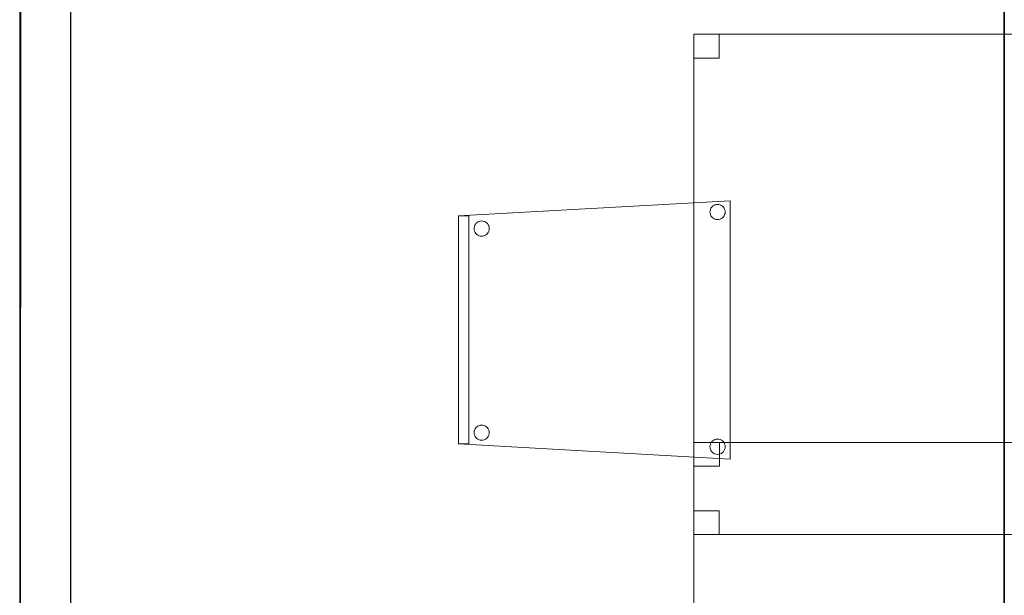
# Model space of a CAD drawing. Header units: metres. Extents: x 391.1 to 430.4, y 12.7 to 29.8.
# Tile 16 of 104: x 398.8 to 400.8, y 16.4 to 17.5. Entities that reach past the tile are written whole.
import ezdxf

# ---------------------------------------------------------------- set-up
doc = ezdxf.new("R2010")
doc.units = ezdxf.units.M
doc.layers.add('01_SUELOS', color=7, linetype='Continuous', lineweight=25, true_color=0x007f00)
for name, color, linetype, lineweight in [('02_MOBILIARIO', 7, 'Continuous', 18), ('A-DETL-____-MBND', 7, 'Continuous', 18), ('A-WALL-____-MCUT', 7, 'Continuous', 25), ('A-WALL-____-OTLN', 7, 'Continuous', 25), ('S-BEAM-____-OTLN', 7, 'Continuous', 18)]:
    doc.layers.add(name, color=color, linetype=linetype, lineweight=lineweight)

# ---------------------------------------------------------------- blocks, each defined once
blk = doc.blocks.new('Family - Jàssera PS-2-153495-02_SAN_P0')
at = {"layer": 'A-DETL-____-MBND', "color": 253, "true_color": 0xaaaaaa}
for p, q in [((0, 14.0491), (0, 0)), ((0, 0), (0, 14.0491))]:
    blk.add_line(p, q, dxfattribs=at)
blk = doc.blocks.new('Family - Forjat PS-1-153576-02_SAN_P0')
at = {"layer": '01_SUELOS', "color": 9, "true_color": 0xaad4aa}
for p, q in [((9.3567, 0), (9.3567, 14.0532)), ((9.3567, 14.0532), (9.3567, 0))]:
    blk.add_line(p, q, dxfattribs=at)
blk = doc.blocks.new('Family - Taula 80X70_PB-155393-02_SAN_P0')
at = {"layer": 'A-DETL-____-MBND', "color": 253, "true_color": 0xaaaaaa}
for p, q in [((0, 0), (0, 0.98)), ((0, 0.98), (0.7001, 0.98)), ((0.7001, 0.98), (0, 0.98)), ((0, 0.98), (0, 0)), ((0, 0.9336), (0, 0.98)), ((0, 0.98), (0.05, 0.98)), ((0.05, 0.98), (0, 0.98)), ((0, 0.98), (0, 0.9336)), ((0.05, 0.98), (0.05, 0.9336)), ((0.05, 0.9336), (0.05, 0.98)), ((0.6501, 0.9336), (0.6501, 0.98)), ((0.6501, 0.98), (0.7001, 0.98)), ((0.7001, 0.98), (0.6501, 0.98)), ((0.6501, 0.98), (0.6501, 0.9336)), ((0.7001, 0.98), (0.7001, 0)), ((0.7001, 0), (0.7001, 0.98)), ((0.7001, 0.98), (0.7001, 0.9336)), ((0.7001, 0.9336), (0.7001, 0.98)), ((0.05, 0.9336), (0, 0.9336)), ((0, 0.9336), (0.05, 0.9336)), ((0.7001, 0.9336), (0.6501, 0.9336)), ((0.6501, 0.9336), (0.7001, 0.9336)), ((0, 0), (0, 0.0464)), ((0, 0.0464), (0.05, 0.0464)), ((0.05, 0.0464), (0, 0.0464)), ((0, 0.0464), (0, 0)), ((0.05, 0.0464), (0.05, 0)), ((0.05, 0), (0.05, 0.0464)), ((0.6501, 0), (0.6501, 0.0464)), ((0.6501, 0.0464), (0.7001, 0.0464)), ((0.7001, 0.0464), (0.6501, 0.0464)), ((0.6501, 0.0464), (0.6501, 0)), ((0.7001, 0.0464), (0.7001, 0)), ((0.7001, 0), (0.7001, 0.0464)), ((0.7001, 0), (0, 0)), ((0.05, 0), (0, 0)), ((0, 0), (0.05, 0)), ((0.7001, 0), (0.6501, 0)), ((0.6501, 0), (0.7001, 0)), ((0, 0), (0.7001, 0))]:
    blk.add_line(p, q, dxfattribs=at)
blk = doc.blocks.new('Family - Cadira confident_PB-155399-02_SAN_P0')
at = {"layer": 'A-DETL-____-MBND', "color": 253, "true_color": 0xaaaaaa}
for p, q in [((0, 0.4765), (0.5326, 0.5065)), ((0.5326, 0.5065), (0, 0.4765)), ((0.5326, 0.5065), (0.5326, 0)), ((0.5326, 0), (0.5326, 0.5065)), ((0.4926, 0.4842), (0.4928, 0.4868)), ((0.4928, 0.4868), (0.4926, 0.4842)), ((0.4928, 0.4816), (0.4926, 0.4842)), ((0.4926, 0.4842), (0.4928, 0.4816)), ((0.4928, 0.4868), (0.4935, 0.4893)), ((0.4935, 0.4893), (0.4928, 0.4868)), ((0.4935, 0.4893), (0.4946, 0.4917)), ((0.4946, 0.4917), (0.4935, 0.4893)), ((0.4946, 0.4917), (0.4961, 0.4938)), ((0.4961, 0.4938), (0.4946, 0.4917)), ((0.4961, 0.4938), (0.4979, 0.4957)), ((0.4979, 0.4957), (0.4961, 0.4938)), ((0.4979, 0.4957), (0.5, 0.4972)), ((0.5, 0.4972), (0.4979, 0.4957)), ((0.5, 0.4972), (0.5024, 0.4983)), ((0.5024, 0.4983), (0.5, 0.4972)), ((0.5024, 0.4983), (0.5049, 0.4989)), ((0.5049, 0.4989), (0.5024, 0.4983)), ((0.5049, 0.4989), (0.5075, 0.4992)), ((0.5075, 0.4992), (0.5049, 0.4989)), ((0.5075, 0.4992), (0.5101, 0.4989)), ((0.5101, 0.4989), (0.5075, 0.4992)), ((0.5101, 0.4989), (0.5126, 0.4983)), ((0.5126, 0.4983), (0.5101, 0.4989)), ((0.5126, 0.4983), (0.515, 0.4972)), ((0.515, 0.4972), (0.5126, 0.4983)), ((0.515, 0.4972), (0.5171, 0.4957)), ((0.5171, 0.4957), (0.515, 0.4972)), ((0.5171, 0.4957), (0.519, 0.4938)), ((0.519, 0.4938), (0.5171, 0.4957)), ((0.519, 0.4938), (0.5204, 0.4917)), ((0.5204, 0.4917), (0.519, 0.4938)), ((0.5204, 0.4917), (0.5215, 0.4893)), ((0.5215, 0.4893), (0.5204, 0.4917)), ((0.5215, 0.4893), (0.5222, 0.4868)), ((0.5222, 0.4868), (0.5215, 0.4893)), ((0.5222, 0.4868), (0.5224, 0.4842)), ((0.5224, 0.4842), (0.5222, 0.4868)), ((0.5224, 0.4842), (0.5222, 0.4816)), ((0.5222, 0.4816), (0.5224, 0.4842)), ((0, 0.4765), (0.02, 0.4765)), ((0, 0.03), (0, 0.4765)), ((0.02, 0.4765), (0, 0.4765)), ((0, 0.4765), (0, 0.03)), ((0, 0.03), (0, 0.4765)), ((0, 0.4765), (0, 0.03)), ((0.02, 0.4765), (0.02, 0.03)), ((0.02, 0.03), (0.02, 0.4765)), ((0.0337, 0.4615), (0.0355, 0.4633)), ((0.0355, 0.4633), (0.0337, 0.4615)), ((0.0355, 0.4633), (0.0376, 0.4648)), ((0.0376, 0.4648), (0.0355, 0.4633)), ((0.0376, 0.4648), (0.04, 0.4659)), ((0.04, 0.4659), (0.0376, 0.4648)), ((0.04, 0.4659), (0.0425, 0.4666)), ((0.0425, 0.4666), (0.04, 0.4659)), ((0.0425, 0.4666), (0.0451, 0.4668)), ((0.0451, 0.4668), (0.0425, 0.4666)), ((0.0451, 0.4668), (0.0477, 0.4666)), ((0.0477, 0.4666), (0.0451, 0.4668)), ((0.0477, 0.4666), (0.0502, 0.4659)), ((0.0502, 0.4659), (0.0477, 0.4666)), ((0.0502, 0.4659), (0.0526, 0.4648)), ((0.0526, 0.4648), (0.0502, 0.4659)), ((0.0526, 0.4648), (0.0547, 0.4633)), ((0.0547, 0.4633), (0.0526, 0.4648)), ((0.0547, 0.4633), (0.0565, 0.4615)), ((0.0565, 0.4615), (0.0547, 0.4633)), ((0.4935, 0.4791), (0.4928, 0.4816)), ((0.4928, 0.4816), (0.4935, 0.4791)), ((0.4946, 0.4768), (0.4935, 0.4791)), ((0.4935, 0.4791), (0.4946, 0.4768)), ((0.4961, 0.4746), (0.4946, 0.4768)), ((0.4946, 0.4768), (0.4961, 0.4746)), ((0.4979, 0.4728), (0.4961, 0.4746)), ((0.4961, 0.4746), (0.4979, 0.4728)), ((0.5, 0.4713), (0.4979, 0.4728)), ((0.4979, 0.4728), (0.5, 0.4713)), ((0.5024, 0.4702), (0.5, 0.4713)), ((0.5, 0.4713), (0.5024, 0.4702)), ((0.5049, 0.4695), (0.5024, 0.4702)), ((0.5024, 0.4702), (0.5049, 0.4695)), ((0.5075, 0.4693), (0.5049, 0.4695)), ((0.5049, 0.4695), (0.5075, 0.4693)), ((0.5101, 0.4695), (0.5075, 0.4693)), ((0.5075, 0.4693), (0.5101, 0.4695)), ((0.5126, 0.4702), (0.5101, 0.4695)), ((0.5101, 0.4695), (0.5126, 0.4702)), ((0.515, 0.4713), (0.5126, 0.4702)), ((0.5126, 0.4702), (0.515, 0.4713)), ((0.5171, 0.4728), (0.515, 0.4713)), ((0.515, 0.4713), (0.5171, 0.4728)), ((0.519, 0.4746), (0.5171, 0.4728)), ((0.5171, 0.4728), (0.519, 0.4746)), ((0.5204, 0.4768), (0.519, 0.4746)), ((0.519, 0.4746), (0.5204, 0.4768)), ((0.5215, 0.4791), (0.5204, 0.4768)), ((0.5204, 0.4768), (0.5215, 0.4791)), ((0.5222, 0.4816), (0.5215, 0.4791)), ((0.5215, 0.4791), (0.5222, 0.4816)), ((0.0302, 0.4519), (0.0304, 0.4545)), ((0.0304, 0.4545), (0.0302, 0.4519)), ((0.0304, 0.4493), (0.0302, 0.4519)), ((0.0302, 0.4519), (0.0304, 0.4493)), ((0.0304, 0.4545), (0.0311, 0.457)), ((0.0311, 0.457), (0.0304, 0.4545)), ((0.0311, 0.4468), (0.0304, 0.4493)), ((0.0304, 0.4493), (0.0311, 0.4468)), ((0.0311, 0.457), (0.0322, 0.4593)), ((0.0322, 0.4593), (0.0311, 0.457)), ((0.0322, 0.4444), (0.0311, 0.4468)), ((0.0311, 0.4468), (0.0322, 0.4444)), ((0.0322, 0.4593), (0.0337, 0.4615)), ((0.0337, 0.4615), (0.0322, 0.4593)), ((0.0337, 0.4423), (0.0322, 0.4444)), ((0.0322, 0.4444), (0.0337, 0.4423)), ((0.0565, 0.4615), (0.058, 0.4593)), ((0.058, 0.4593), (0.0565, 0.4615)), ((0.058, 0.4444), (0.0565, 0.4423)), ((0.0565, 0.4423), (0.058, 0.4444)), ((0.058, 0.4593), (0.0591, 0.457)), ((0.0591, 0.457), (0.058, 0.4593)), ((0.0591, 0.4468), (0.058, 0.4444)), ((0.058, 0.4444), (0.0591, 0.4468)), ((0.0591, 0.457), (0.0598, 0.4545)), ((0.0598, 0.4545), (0.0591, 0.457)), ((0.0598, 0.4493), (0.0591, 0.4468)), ((0.0591, 0.4468), (0.0598, 0.4493)), ((0.0598, 0.4545), (0.06, 0.4519)), ((0.06, 0.4519), (0.0598, 0.4545)), ((0.06, 0.4519), (0.0598, 0.4493)), ((0.0598, 0.4493), (0.06, 0.4519)), ((0.0355, 0.4404), (0.0337, 0.4423)), ((0.0337, 0.4423), (0.0355, 0.4404)), ((0.0376, 0.4389), (0.0355, 0.4404)), ((0.0355, 0.4404), (0.0376, 0.4389)), ((0.04, 0.4378), (0.0376, 0.4389)), ((0.0376, 0.4389), (0.04, 0.4378)), ((0.0425, 0.4372), (0.04, 0.4378)), ((0.04, 0.4378), (0.0425, 0.4372)), ((0.0451, 0.4369), (0.0425, 0.4372)), ((0.0425, 0.4372), (0.0451, 0.4369)), ((0.0477, 0.4372), (0.0451, 0.4369)), ((0.0451, 0.4369), (0.0477, 0.4372)), ((0.0502, 0.4378), (0.0477, 0.4372)), ((0.0477, 0.4372), (0.0502, 0.4378)), ((0.0526, 0.4389), (0.0502, 0.4378)), ((0.0502, 0.4378), (0.0526, 0.4389)), ((0.0547, 0.4404), (0.0526, 0.4389)), ((0.0526, 0.4389), (0.0547, 0.4404)), ((0.0565, 0.4423), (0.0547, 0.4404)), ((0.0547, 0.4404), (0.0565, 0.4423)), ((0.0311, 0.057), (0.0322, 0.0593)), ((0.0322, 0.0593), (0.0311, 0.057)), ((0.0322, 0.0593), (0.0337, 0.0615)), ((0.0337, 0.0615), (0.0322, 0.0593)), ((0.0337, 0.0615), (0.0355, 0.0633)), ((0.0355, 0.0633), (0.0337, 0.0615)), ((0.0355, 0.0633), (0.0376, 0.0648)), ((0.0376, 0.0648), (0.0355, 0.0633)), ((0.0376, 0.0648), (0.04, 0.0659)), ((0.04, 0.0659), (0.0376, 0.0648)), ((0.04, 0.0659), (0.0425, 0.0666)), ((0.0425, 0.0666), (0.04, 0.0659)), ((0.0425, 0.0666), (0.0451, 0.0668)), ((0.0451, 0.0668), (0.0425, 0.0666)), ((0.0451, 0.0668), (0.0477, 0.0666)), ((0.0477, 0.0666), (0.0451, 0.0668)), ((0.0477, 0.0666), (0.0502, 0.0659)), ((0.0502, 0.0659), (0.0477, 0.0666)), ((0.0502, 0.0659), (0.0526, 0.0648)), ((0.0526, 0.0648), (0.0502, 0.0659)), ((0.0526, 0.0648), (0.0547, 0.0633)), ((0.0547, 0.0633), (0.0526, 0.0648)), ((0.0547, 0.0633), (0.0565, 0.0615)), ((0.0565, 0.0615), (0.0547, 0.0633)), ((0.0565, 0.0615), (0.058, 0.0593)), ((0.058, 0.0593), (0.0565, 0.0615)), ((0.058, 0.0593), (0.0591, 0.057)), ((0.0591, 0.057), (0.058, 0.0593)), ((0.0302, 0.0519), (0.0304, 0.0545)), ((0.0304, 0.0545), (0.0302, 0.0519)), ((0.0304, 0.0493), (0.0302, 0.0519)), ((0.0302, 0.0519), (0.0304, 0.0493)), ((0.0304, 0.0545), (0.0311, 0.057)), ((0.0311, 0.057), (0.0304, 0.0545)), ((0.0311, 0.0468), (0.0304, 0.0493)), ((0.0304, 0.0493), (0.0311, 0.0468)), ((0.0322, 0.0444), (0.0311, 0.0468)), ((0.0311, 0.0468), (0.0322, 0.0444)), ((0.0337, 0.0423), (0.0322, 0.0444)), ((0.0322, 0.0444), (0.0337, 0.0423)), ((0.0355, 0.0404), (0.0337, 0.0423)), ((0.0337, 0.0423), (0.0355, 0.0404)), ((0.0376, 0.0389), (0.0355, 0.0404)), ((0.0355, 0.0404), (0.0376, 0.0389)), ((0.04, 0.0378), (0.0376, 0.0389)), ((0.0376, 0.0389), (0.04, 0.0378)), ((0.0526, 0.0389), (0.0502, 0.0378)), ((0.0502, 0.0378), (0.0526, 0.0389)), ((0.0547, 0.0404), (0.0526, 0.0389)), ((0.0526, 0.0389), (0.0547, 0.0404)), ((0.0565, 0.0423), (0.0547, 0.0404)), ((0.0547, 0.0404), (0.0565, 0.0423)), ((0.058, 0.0444), (0.0565, 0.0423)), ((0.0565, 0.0423), (0.058, 0.0444)), ((0.0591, 0.0468), (0.058, 0.0444)), ((0.058, 0.0444), (0.0591, 0.0468)), ((0.0591, 0.057), (0.0598, 0.0545)), ((0.0598, 0.0545), (0.0591, 0.057)), ((0.0598, 0.0493), (0.0591, 0.0468)), ((0.0591, 0.0468), (0.0598, 0.0493)), ((0.0598, 0.0545), (0.06, 0.0519)), ((0.06, 0.0519), (0.0598, 0.0545)), ((0.06, 0.0519), (0.0598, 0.0493)), ((0.0598, 0.0493), (0.06, 0.0519)), ((0.5024, 0.0383), (0.5049, 0.0389)), ((0.5049, 0.0389), (0.5024, 0.0383)), ((0.5049, 0.0389), (0.5075, 0.0392)), ((0.5075, 0.0392), (0.5049, 0.0389)), ((0.5075, 0.0392), (0.5101, 0.0389)), ((0.5101, 0.0389), (0.5075, 0.0392)), ((0.5101, 0.0389), (0.5126, 0.0383)), ((0.5126, 0.0383), (0.5101, 0.0389)), ((0.02, 0.03), (0, 0.03)), ((0, 0.03), (0.02, 0.03)), ((0.5326, 0), (0, 0.03)), ((0, 0.03), (0.5326, 0)), ((0.0425, 0.0372), (0.04, 0.0378)), ((0.04, 0.0378), (0.0425, 0.0372)), ((0.0451, 0.0369), (0.0425, 0.0372)), ((0.0425, 0.0372), (0.0451, 0.0369)), ((0.0477, 0.0372), (0.0451, 0.0369)), ((0.0451, 0.0369), (0.0477, 0.0372)), ((0.0502, 0.0378), (0.0477, 0.0372)), ((0.0477, 0.0372), (0.0502, 0.0378)), ((0.4926, 0.0242), (0.4928, 0.0268)), ((0.4928, 0.0268), (0.4926, 0.0242)), ((0.4928, 0.0216), (0.4926, 0.0242)), ((0.4926, 0.0242), (0.4928, 0.0216)), ((0.4928, 0.0268), (0.4935, 0.0293)), ((0.4935, 0.0293), (0.4928, 0.0268)), ((0.4935, 0.0191), (0.4928, 0.0216)), ((0.4928, 0.0216), (0.4935, 0.0191)), ((0.4935, 0.0293), (0.4946, 0.0317)), ((0.4946, 0.0317), (0.4935, 0.0293)), ((0.4946, 0.0317), (0.4961, 0.0338)), ((0.4961, 0.0338), (0.4946, 0.0317)), ((0.4961, 0.0338), (0.4979, 0.0357)), ((0.4979, 0.0357), (0.4961, 0.0338)), ((0.4979, 0.0357), (0.5, 0.0372)), ((0.5, 0.0372), (0.4979, 0.0357)), ((0.5, 0.0372), (0.5024, 0.0383)), ((0.5024, 0.0383), (0.5, 0.0372)), ((0.5126, 0.0383), (0.515, 0.0372)), ((0.515, 0.0372), (0.5126, 0.0383)), ((0.515, 0.0372), (0.5171, 0.0357)), ((0.5171, 0.0357), (0.515, 0.0372)), ((0.5171, 0.0357), (0.519, 0.0338)), ((0.519, 0.0338), (0.5171, 0.0357)), ((0.519, 0.0338), (0.5204, 0.0317)), ((0.5204, 0.0317), (0.519, 0.0338)), ((0.5204, 0.0317), (0.5215, 0.0293)), ((0.5215, 0.0293), (0.5204, 0.0317)), ((0.5215, 0.0293), (0.5222, 0.0268)), ((0.5222, 0.0268), (0.5215, 0.0293)), ((0.5222, 0.0216), (0.5215, 0.0191)), ((0.5215, 0.0191), (0.5222, 0.0216)), ((0.5222, 0.0268), (0.5224, 0.0242)), ((0.5224, 0.0242), (0.5222, 0.0268)), ((0.5224, 0.0242), (0.5222, 0.0216)), ((0.5222, 0.0216), (0.5224, 0.0242)), ((0.4946, 0.0168), (0.4935, 0.0191)), ((0.4935, 0.0191), (0.4946, 0.0168)), ((0.4961, 0.0146), (0.4946, 0.0168)), ((0.4946, 0.0168), (0.4961, 0.0146)), ((0.4979, 0.0128), (0.4961, 0.0146)), ((0.4961, 0.0146), (0.4979, 0.0128)), ((0.5, 0.0113), (0.4979, 0.0128)), ((0.4979, 0.0128), (0.5, 0.0113)), ((0.5024, 0.0102), (0.5, 0.0113)), ((0.5, 0.0113), (0.5024, 0.0102)), ((0.5049, 0.0095), (0.5024, 0.0102)), ((0.5024, 0.0102), (0.5049, 0.0095)), ((0.5075, 0.0093), (0.5049, 0.0095)), ((0.5049, 0.0095), (0.5075, 0.0093)), ((0.5101, 0.0095), (0.5075, 0.0093)), ((0.5075, 0.0093), (0.5101, 0.0095)), ((0.5126, 0.0102), (0.5101, 0.0095)), ((0.5101, 0.0095), (0.5126, 0.0102)), ((0.515, 0.0113), (0.5126, 0.0102)), ((0.5126, 0.0102), (0.515, 0.0113)), ((0.5171, 0.0128), (0.515, 0.0113)), ((0.515, 0.0113), (0.5171, 0.0128)), ((0.519, 0.0146), (0.5171, 0.0128)), ((0.5171, 0.0128), (0.519, 0.0146)), ((0.5204, 0.0168), (0.519, 0.0146)), ((0.519, 0.0146), (0.5204, 0.0168)), ((0.5215, 0.0191), (0.5204, 0.0168)), ((0.5204, 0.0168), (0.5215, 0.0191))]:
    blk.add_line(p, q, dxfattribs=at)
blk = doc.blocks.new('Family - Envans PB-155401-02_SAN_P0')
at = {"layer": 'A-WALL-____-MCUT', "color": 253, "true_color": 0xaaaaaa}
for p, q in [((7.4102, 0.1), (0.7502, 0.1)), ((0.7502, 0), (7.4102, 0))]:
    blk.add_line(p, q, dxfattribs=at)
at = {"layer": 'A-WALL-____-OTLN', "color": 253, "true_color": 0xaaaaaa}
for p, q in [((8.8202, 0.1), (0, 0.1)), ((0, 0), (8.8202, 0))]:
    blk.add_line(p, q, dxfattribs=at)
at = {"layer": 'A-WALL-____-OTLN', "color": 253, "lineweight": 18, "true_color": 0xaaaaaa}
blk.add_line((0, 0), (8.8202, 0), dxfattribs=at)
blk = doc.blocks.new('Family - LONDR55-XX_ZZ-ARQ-CAA-M3D-Londres55-155505-02_SAN_P0')
at = {"layer": '01_SUELOS', "color": 9, "true_color": 0xaad4aa}
for p, q in [((7.1267, 0), (7.1294, 4.9694)), ((7.1294, 4.9694), (7.1267, 0))]:
    blk.add_line(p, q, dxfattribs=at)
blk = doc.blocks.new('Family - Taula 80X70_PB-155531-02_SAN_P0')
at = {"layer": 'A-DETL-____-MBND', "color": 253, "true_color": 0xaaaaaa}
for p, q in [((0, 0.9336), (0, 0.98)), ((0, 0.98), (0.05, 0.98)), ((0.05, 0.98), (0, 0.98)), ((0, 0.98), (0, 0.9336)), ((0, 0), (0, 0.98)), ((0, 0.98), (0.7001, 0.98)), ((0.7001, 0.98), (0, 0.98)), ((0, 0.98), (0, 0)), ((0.05, 0.98), (0.05, 0.9336)), ((0.05, 0.9336), (0.05, 0.98)), ((0.6501, 0.9336), (0.6501, 0.98)), ((0.6501, 0.98), (0.7001, 0.98)), ((0.7001, 0.98), (0.6501, 0.98)), ((0.6501, 0.98), (0.6501, 0.9336)), ((0.7001, 0.98), (0.7001, 0.9336)), ((0.7001, 0.9336), (0.7001, 0.98)), ((0.7001, 0.98), (0.7001, 0)), ((0.7001, 0), (0.7001, 0.98)), ((0.05, 0.9336), (0, 0.9336)), ((0, 0.9336), (0.05, 0.9336)), ((0.7001, 0.9336), (0.6501, 0.9336)), ((0.6501, 0.9336), (0.7001, 0.9336)), ((0, 0), (0, 0.0464)), ((0, 0.0464), (0.05, 0.0464)), ((0.05, 0.0464), (0, 0.0464)), ((0, 0.0464), (0, 0)), ((0.05, 0.0464), (0.05, 0)), ((0.05, 0), (0.05, 0.0464)), ((0.6501, 0), (0.6501, 0.0464)), ((0.6501, 0.0464), (0.7001, 0.0464)), ((0.7001, 0.0464), (0.6501, 0.0464)), ((0.6501, 0.0464), (0.6501, 0)), ((0.7001, 0.0464), (0.7001, 0)), ((0.7001, 0), (0.7001, 0.0464)), ((0.05, 0), (0, 0)), ((0, 0), (0.05, 0)), ((0.7001, 0), (0, 0)), ((0.7001, 0), (0.6501, 0)), ((0.6501, 0), (0.7001, 0)), ((0, 0), (0.7001, 0))]:
    blk.add_line(p, q, dxfattribs=at)
blk = doc.blocks.new('Family - LONDR55-XX_ZZ-ARQ-CAA-M3D-Londres55-155706-02_SAN_P0')
at = {"layer": 'A-DETL-____-MBND', "color": 253, "true_color": 0xaaaaaa}
for p, q in [((0, 14.081), (0, 0)), ((0, 0), (0, 14.081))]:
    blk.add_line(p, q, dxfattribs=at)
blk = doc.blocks.new('Family - LONDR55-XX_ZZ-ARQ-CAA-M3D-Londres55-155971-02_SAN_P0')
at = {"layer": '01_SUELOS', "color": 9, "true_color": 0xaad4aa}
blk.add_line((1.4973, 7.3194), (1.4973, 0), dxfattribs=at)
blk.add_line((1.4973, 7.3194), (1.4973, 0), dxfattribs=at)
blk.add_line((1.4973, 7.3194), (1.4973, 0), dxfattribs=at)
blk.add_line((1.4973, 7.3194), (1.4973, 0), dxfattribs=at)
blk = doc.blocks.new('LONDR55-XX_ZZ-ARQ-CAA-M3D-Londres55_ifc-1-02_SAN_P0')
at = {"layer": '01_SUELOS', "color": 253, "lineweight": 18, "true_color": 0xaaaaaa}
for name, p in [('Family - LONDR55-XX_ZZ-ARQ-CAA-M3D-Londres55-155971-02_SAN_P0', (397.3291, 13.2006)), ('Family - LONDR55-XX_ZZ-ARQ-CAA-M3D-Londres55-155706-02_SAN_P0', (398.8264, 14.1807)), ('Family - Forjat PS-1-153576-02_SAN_P0', (391.3997, 14.1806)), ('Family - LONDR55-XX_ZZ-ARQ-CAA-M3D-Londres55-155505-02_SAN_P0', (391.6997, 14.0508))]:
    blk.add_blockref(name, p, dxfattribs=at)
at = {"layer": '02_MOBILIARIO', "color": 253, "lineweight": 18, "true_color": 0xaaaaaa}
for name, p in [('Family - Taula 80X70_PB-155393-02_SAN_P0', (400.1477, 16.5129)), ('Family - Cadira confident_PB-155399-02_SAN_P0', (399.6868, 16.6604)), ('Family - Taula 80X70_PB-155531-02_SAN_P0', (400.148, 15.7129))]:
    blk.add_blockref(name, p, dxfattribs=at)
at = {"layer": 'A-WALL-____-OTLN', "color": 253, "lineweight": 18, "true_color": 0xaaaaaa, "rotation": 90}
blk.add_blockref('Family - Envans PB-155401-02_SAN_P0', (398.9264, 13.2006), dxfattribs=at)
at = {"layer": 'S-BEAM-____-OTLN', "color": 253, "lineweight": 18, "true_color": 0xaaaaaa}
blk.add_blockref('Family - Jàssera PS-2-153495-02_SAN_P0', (400.7564, 14.1806), dxfattribs=at)

msp = doc.modelspace()

# ---------------------------------------------------------------- block references
at = {"lineweight": 5}
msp.add_blockref('LONDR55-XX_ZZ-ARQ-CAA-M3D-Londres55_ifc-1-02_SAN_P0', (0, 0), dxfattribs=at)

doc.saveas('drawing.dxf')
